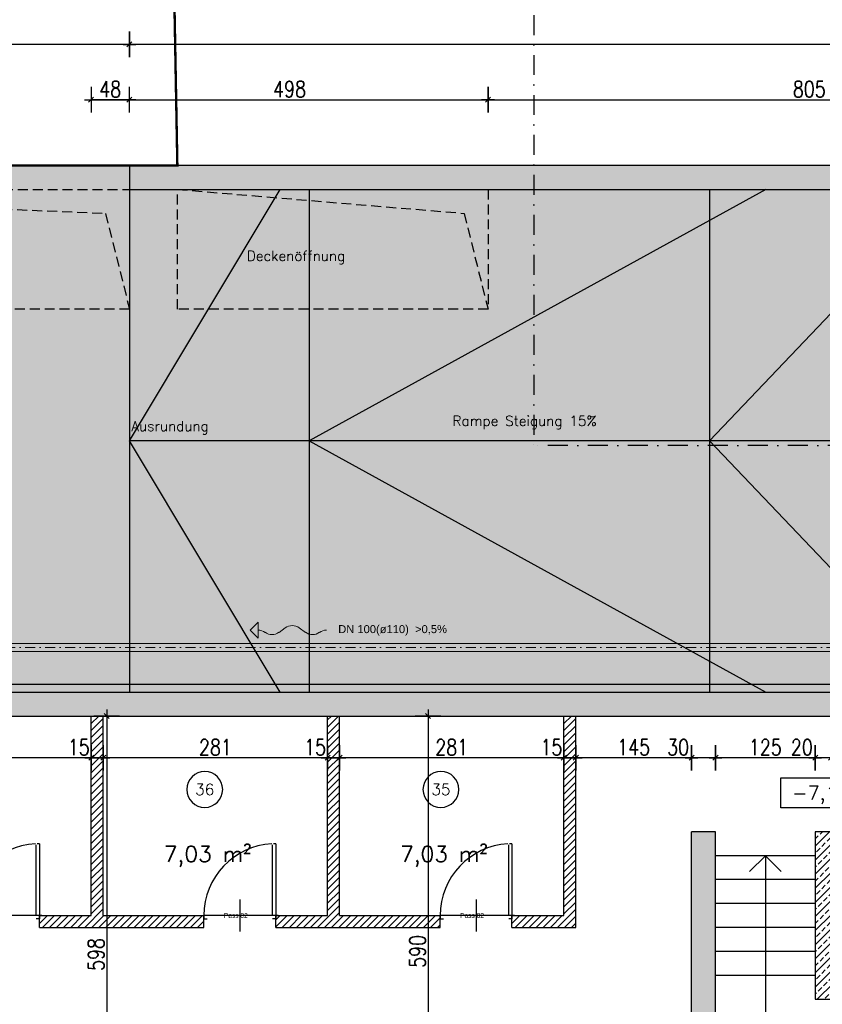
# Model space of a CAD drawing. Header units: centimetres. Extents: x -18458 to 60221, y -11985 to 33979.
# Tile 30 of 50: x 5730 to 6736, y 2609 to 3843. Entities that reach past the tile are written whole.
import ezdxf
from ezdxf.enums import TextEntityAlignment as Align

# ---------------------------------------------------------------- set-up
doc = ezdxf.new("R2010")
doc.units = ezdxf.units.CM
doc.header["$LTSCALE"] = 50
doc.header["$MEASUREMENT"] = 0
doc.header["$PDMODE"] = 34
for name, pattern in [('DASHDOT2', [0.5, 0.25, -0.125, 0, -0.125]), ('HIDDEN', [0.375, 0.25, -0.125]), ('STRICHPUNKT', [1, 0.5, -0.25, 0, -0.25])]:
    doc.linetypes.add(name, pattern=pattern)
for name, color, linetype in [('01_ansicht', 251, 'Continuous'), ('01_Bemassung', 150, 'Continuous'), ('01_Dünn', 4, 'Continuous'), ('01_Mauern', 1, 'Continuous'), ('01_Mauern_Betonziegel', 147, 'Continuous'), ('01_Raumstempel', 2, 'Continuous'), ('01_Schlitze_Schächte', 52, 'Continuous'), ('01_Schraff_Beton', 5, 'Continuous'), ('01_Schraff_Betonziegel', 125, 'Continuous'), ('01_Stellflächen', 153, 'Continuous'), ('01_Text', 2, 'Continuous'), ('01_Treppen', 7, 'Continuous'), ('01_Tueren', 7, 'Continuous'), ('01_unterzüge', 241, 'Continuous')]:
    doc.layers.add(name, color=color, linetype=linetype)
doc.layers.add('01_Grenzen', color=7, linetype='Continuous', true_color=0x3c64f6)
doc.layers.add('04_Inst_Abflüsse', color=44, linetype='Continuous', lineweight=9)
doc.styles.add('Arial', font='ARIAL.TTF')
doc.styles.add('Romans', font='Romans.shx')
doc.styles.add('SIPLEX1', font='romans.shx', dxfattribs={"width": 0.8})
doc.dimstyles.new('BEM-50_grundrisse', dxfattribs={"dimscale": 1.6, "dimtxt": 12.5, "dimasz": 0.4, "dimexe": 0.1, "dimexo": 0.5, "dimgap": 2, "dimtad": 1, "dimdec": 0, "dimrnd": 0.5, "dimzin": 12, "dimdsep": 46, "dimtxsty": 'SIPLEX1', "dimblk": 'bempkt', "dimcen": -0.2, "dimdle": 0.05, "dimse1": 1, "dimse2": 1, "dimclrd": 256, "dimclre": 256, "dimclrt": 256, "dimazin": 0, "dimtfac": 1, "dimtdec": 0, "dimtmove": 0, "dimatfit": 2, "dimldrblk": 'BEMPU', "dimfxl": 0, "dimtvp": 1, "dimtolj": 1, "dimtzin": 0, "dimarcsym": 0})
doc.dimstyles.new('Block_bem', dxfattribs={"dimtxt": 6, "dimasz": 0.18, "dimexe": 0.18, "dimexo": 0.0625, "dimgap": 2, "dimtad": 0, "dimdec": 0, "dimzin": 0, "dimdsep": 46, "dimtxsty": 'Standard', "dimcen": 0, "dimse1": 1, "dimse2": 1, "dimsd1": 1, "dimsd2": 1, "dimadec": 0, "dimazin": 0, "dimtfac": 1, "dimtdec": 0, "dimtix": 1, "dimtofl": 0, "dimtmove": 0, "dimatfit": 3, "dimfxl": 0, "dimtolj": 1, "dimtzin": 0, "dimarcsym": 0})
pattern_1 = [(45, (20000, -20000), (-4.4194174, 4.4194174), [])]

# ---------------------------------------------------------------- blocks, each defined once
blk = doc.blocks.new('*D34')
at = {"layer": 'Defpoints', "color": 0}
for p in [(-86, 0), (-4, 0), (-86, -4)]:
    blk.add_point(p, dxfattribs=at)
at = {"layer": 'Defpoints', "color": 0, "insert": (-50, 0), "char_height": 6, "attachment_point": 5}
blk.add_mtext('\\A1;Pass 82', dxfattribs=at)
blk = doc.blocks.new('rs_Keller')
at = {"layer": '01_Text', "color": 0}
blk.add_arc((0, 35), 22.5, 180.191, 179.809, dxfattribs=at)
at = {"layer": '01_Text', "color": 4, "style": 'Romans'}
blk.add_attdef('NR', text='', height=14, dxfattribs=at).set_placement((0, 35), align=Align.MIDDLE_CENTER)
at = {"layer": '01_Text', "color": 0, "style": 'Romans', "flags": 2}
blk.add_attdef('Keller', (-51.2, -26), '', height=20, dxfattribs=at)
at = {"layer": '01_Text', "color": 0, "style": 'Romans'}
blk.add_attdef('Nettofläche', (-51.2, -56), '', height=20, dxfattribs=at)
blk = doc.blocks.new('bempkt')
at = {"layer": '01_Bemassung', "color": 0}
for p, q in [((0, -25), (0, 25)), ((12.5, 0), (-12.5, 0)), ((-4.95, -4.95), (4.95, 4.95))]:
    blk.add_line(p, q, dxfattribs=at)
blk = doc.blocks.new('*D238')
at = {"layer": '01_Bemassung', "lineweight": -2}
blk.add_line((7858.8, 3811.6), (5868.2, 3811.6), dxfattribs=at)
at = {"layer": 'Defpoints', "color": 0}
for p in [(5867.6, 3811.6), (5867.6, 3659.9), (7859.4, 3629.9)]:
    blk.add_point(p, dxfattribs=at)
at = {"layer": '01_Bemassung', "lineweight": -2, "xscale": 0.6400000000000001, "yscale": 0.6400000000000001, "zscale": 0.6400000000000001, "rotation": 180}
blk.add_blockref('bempkt', (5867.6, 3811.6), dxfattribs=at)
at = {"layer": '01_Bemassung', "lineweight": -2, "xscale": 0.6400000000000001, "yscale": 0.6400000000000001, "zscale": 0.6400000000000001}
blk.add_blockref('bempkt', (7859.4, 3811.6), dxfattribs=at)
at = {"layer": '01_Bemassung', "insert": (6863.5, 3824.8), "char_height": 20, "attachment_point": 5, "style": 'SIPLEX1'}
blk.add_mtext('\\A1;1992', dxfattribs=at)
blk = doc.blocks.new('BEMPU')
at = {"layer": '01_Bemassung', "color": 4}
for p, q in [((0, -25), (0, 25)), ((5, 0), (-5, 0))]:
    blk.add_line(p, q, dxfattribs=at)
blk.add_circle((0, 0), 2.5, dxfattribs=at)
blk = doc.blocks.new('*D239')
at = {"layer": '01_Bemassung', "lineweight": -2}
blk.add_line((5866.9, 3811.6), (5128.2, 3811.6), dxfattribs=at)
at = {"layer": 'Defpoints', "color": 0}
for p in [(5127.6, 3811.6), (5127.6, 3659.9), (5867.6, 3659.9)]:
    blk.add_point(p, dxfattribs=at)
at = {"layer": '01_Bemassung', "lineweight": -2, "xscale": 0.6400000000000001, "yscale": 0.6400000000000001, "zscale": 0.6400000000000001, "rotation": 180}
blk.add_blockref('bempkt', (5127.6, 3811.6), dxfattribs=at)
at = {"layer": '01_Bemassung', "lineweight": -2, "xscale": 0.6400000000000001, "yscale": 0.6400000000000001, "zscale": 0.6400000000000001}
blk.add_blockref('bempkt', (5867.6, 3811.6), dxfattribs=at)
at = {"layer": '01_Bemassung', "insert": (5497.6, 3824.8), "char_height": 20, "attachment_point": 5, "style": 'SIPLEX1'}
blk.add_mtext('\\A1;740', dxfattribs=at)
blk = doc.blocks.new('*D250')
at = {"layer": '01_Bemassung', "lineweight": -2}
blk.add_line((7888.8, 3858.6), (1039.8, 3858.6), dxfattribs=at)
at = {"layer": 'Defpoints', "color": 0}
for p in [(1039.1, 3858.6), (1039.1, 3659.9), (7889.4, 2999.9)]:
    blk.add_point(p, dxfattribs=at)
at = {"layer": '01_Bemassung', "lineweight": -2, "xscale": 0.6400000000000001, "yscale": 0.6400000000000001, "zscale": 0.6400000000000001, "rotation": 180}
blk.add_blockref('bempkt', (1039.1, 3858.6), dxfattribs=at)
at = {"layer": '01_Bemassung', "lineweight": -2, "xscale": 0.6400000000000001, "yscale": 0.6400000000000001, "zscale": 0.6400000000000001}
blk.add_blockref('bempkt', (7889.4, 3858.6), dxfattribs=at)
at = {"layer": '01_Bemassung', "insert": (4464.3, 3871.8), "char_height": 20, "attachment_point": 5, "style": 'SIPLEX1'}
blk.add_mtext('\\A1;6851', dxfattribs=at)
blk = doc.blocks.new('*D251')
at = {"layer": '01_Bemassung', "lineweight": -2}
blk.add_line((8626.3, 3904.9), (1039.8, 3904.9), dxfattribs=at)
at = {"layer": 'Defpoints', "color": 0}
for p in [(1039.1, 3904.9), (1039.1, 3659.9), (8626.9, 2999.9)]:
    blk.add_point(p, dxfattribs=at)
at = {"layer": '01_Bemassung', "lineweight": -2, "xscale": 0.6400000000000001, "yscale": 0.6400000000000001, "zscale": 0.6400000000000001, "rotation": 180}
blk.add_blockref('bempkt', (1039.1, 3904.9), dxfattribs=at)
at = {"layer": '01_Bemassung', "lineweight": -2, "xscale": 0.6400000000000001, "yscale": 0.6400000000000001, "zscale": 0.6400000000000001}
blk.add_blockref('bempkt', (8626.9, 3904.9), dxfattribs=at)
at = {"layer": '01_Bemassung', "insert": (4833, 3918.1), "char_height": 20, "attachment_point": 5, "style": 'SIPLEX1'}
blk.add_mtext('\\A1;7588', dxfattribs=at)
blk = doc.blocks.new('*D434')
at = {"layer": '01_Bemassung', "lineweight": -2}
blk.add_line((6571.3, 2917.6), (6427.6, 2917.6), dxfattribs=at)
at = {"layer": 'Defpoints', "color": 0}
for p in [(6426.9, 2917.6), (6426.9, 2784.9), (6571.9, 2657)]:
    blk.add_point(p, dxfattribs=at)
at = {"layer": '01_Bemassung', "lineweight": -2, "xscale": 0.6400000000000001, "yscale": 0.6400000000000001, "zscale": 0.6400000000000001, "rotation": 180}
blk.add_blockref('bempkt', (6426.9, 2917.6), dxfattribs=at)
at = {"layer": '01_Bemassung', "lineweight": -2, "xscale": 0.6400000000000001, "yscale": 0.6400000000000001, "zscale": 0.6400000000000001}
blk.add_blockref('bempkt', (6571.9, 2917.6), dxfattribs=at)
at = {"layer": '01_Bemassung', "insert": (6499.4, 2930.8), "char_height": 20, "attachment_point": 5, "style": 'SIPLEX1'}
blk.add_mtext('\\A1;145', dxfattribs=at)
blk = doc.blocks.new('*D435')
at = {"layer": '01_Bemassung', "lineweight": -2}
for p, q in [((6411.9, 2917.6), (6381.3, 2917.6)), ((6426.3, 2917.6), (6412.6, 2917.6))]:
    blk.add_line(p, q, dxfattribs=at)
at = {"layer": 'Defpoints', "color": 0}
for p in [(6411.9, 2917.6), (6411.9, 2799.9), (6426.9, 2784.9)]:
    blk.add_point(p, dxfattribs=at)
at = {"layer": '01_Bemassung', "lineweight": -2, "xscale": 0.6400000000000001, "yscale": 0.6400000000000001, "zscale": 0.6400000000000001, "rotation": 180}
blk.add_blockref('bempkt', (6411.9, 2917.6), dxfattribs=at)
at = {"layer": '01_Bemassung', "lineweight": -2, "xscale": 0.6400000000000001, "yscale": 0.6400000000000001, "zscale": 0.6400000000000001}
blk.add_blockref('bempkt', (6426.9, 2917.6), dxfattribs=at)
at = {"layer": '01_Bemassung', "insert": (6396.3, 2930.8), "char_height": 20, "attachment_point": 5, "style": 'SIPLEX1'}
blk.add_mtext('\\A1;15', dxfattribs=at)
blk = doc.blocks.new('*D436')
at = {"layer": '01_Bemassung', "lineweight": -2}
blk.add_line((6411.3, 2917.6), (6131.5, 2917.6), dxfattribs=at)
at = {"layer": 'Defpoints', "color": 0}
for p in [(6130.9, 2917.6), (6130.9, 2799.9), (6411.9, 2799.9)]:
    blk.add_point(p, dxfattribs=at)
at = {"layer": '01_Bemassung', "lineweight": -2, "xscale": 0.6400000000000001, "yscale": 0.6400000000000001, "zscale": 0.6400000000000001, "rotation": 180}
blk.add_blockref('bempkt', (6130.9, 2917.6), dxfattribs=at)
at = {"layer": '01_Bemassung', "lineweight": -2, "xscale": 0.6400000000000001, "yscale": 0.6400000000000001, "zscale": 0.6400000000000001}
blk.add_blockref('bempkt', (6411.9, 2917.6), dxfattribs=at)
at = {"layer": '01_Bemassung', "insert": (6271.4, 2930.8), "char_height": 20, "attachment_point": 5, "style": 'SIPLEX1'}
blk.add_mtext('\\A1;281', dxfattribs=at)
blk = doc.blocks.new('*D437')
at = {"layer": '01_Bemassung', "lineweight": -2}
for p, q in [((6115.9, 2917.6), (6085.2, 2917.6)), ((6130.2, 2917.6), (6116.5, 2917.6))]:
    blk.add_line(p, q, dxfattribs=at)
at = {"layer": 'Defpoints', "color": 0}
for p in [(6115.9, 2917.6), (6115.9, 2799.9), (6130.9, 2799.9)]:
    blk.add_point(p, dxfattribs=at)
at = {"layer": '01_Bemassung', "lineweight": -2, "xscale": 0.6400000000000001, "yscale": 0.6400000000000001, "zscale": 0.6400000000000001, "rotation": 180}
blk.add_blockref('bempkt', (6115.9, 2917.6), dxfattribs=at)
at = {"layer": '01_Bemassung', "lineweight": -2, "xscale": 0.6400000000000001, "yscale": 0.6400000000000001, "zscale": 0.6400000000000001}
blk.add_blockref('bempkt', (6130.9, 2917.6), dxfattribs=at)
at = {"layer": '01_Bemassung', "insert": (6100.2, 2930.8), "char_height": 20, "attachment_point": 5, "style": 'SIPLEX1'}
blk.add_mtext('\\A1;15', dxfattribs=at)
blk = doc.blocks.new('*D438')
at = {"layer": '01_Bemassung', "lineweight": -2}
blk.add_line((6115.2, 2917.6), (5835.4, 2917.6), dxfattribs=at)
at = {"layer": 'Defpoints', "color": 0}
for p in [(5834.8, 2917.6), (5834.8, 2799.9), (6115.9, 2799.9)]:
    blk.add_point(p, dxfattribs=at)
at = {"layer": '01_Bemassung', "lineweight": -2, "xscale": 0.6400000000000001, "yscale": 0.6400000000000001, "zscale": 0.6400000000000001, "rotation": 180}
blk.add_blockref('bempkt', (5834.8, 2917.6), dxfattribs=at)
at = {"layer": '01_Bemassung', "lineweight": -2, "xscale": 0.6400000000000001, "yscale": 0.6400000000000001, "zscale": 0.6400000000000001}
blk.add_blockref('bempkt', (6115.9, 2917.6), dxfattribs=at)
at = {"layer": '01_Bemassung', "insert": (5975.3, 2930.8), "char_height": 20, "attachment_point": 5, "style": 'SIPLEX1'}
blk.add_mtext('\\A1;281', dxfattribs=at)
blk = doc.blocks.new('*D439')
at = {"layer": '01_Bemassung', "lineweight": -2}
for p, q in [((5819.8, 2917.6), (5789.1, 2917.6)), ((5834.1, 2917.6), (5820.4, 2917.6))]:
    blk.add_line(p, q, dxfattribs=at)
at = {"layer": 'Defpoints', "color": 0}
for p in [(5819.8, 2917.6), (5819.8, 2799.9), (5834.8, 2799.9)]:
    blk.add_point(p, dxfattribs=at)
at = {"layer": '01_Bemassung', "lineweight": -2, "xscale": 0.6400000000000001, "yscale": 0.6400000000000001, "zscale": 0.6400000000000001, "rotation": 180}
blk.add_blockref('bempkt', (5819.8, 2917.6), dxfattribs=at)
at = {"layer": '01_Bemassung', "lineweight": -2, "xscale": 0.6400000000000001, "yscale": 0.6400000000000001, "zscale": 0.6400000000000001}
blk.add_blockref('bempkt', (5834.8, 2917.6), dxfattribs=at)
at = {"layer": '01_Bemassung', "insert": (5804.1, 2930.8), "char_height": 20, "attachment_point": 5, "style": 'SIPLEX1'}
blk.add_mtext('\\A1;15', dxfattribs=at)
blk = doc.blocks.new('*D440')
at = {"layer": '01_Bemassung', "lineweight": -2}
blk.add_line((5819.1, 2917.6), (5539.3, 2917.6), dxfattribs=at)
at = {"layer": 'Defpoints', "color": 0}
for p in [(5538.7, 2917.6), (5538.7, 2799.9), (5819.8, 2799.9)]:
    blk.add_point(p, dxfattribs=at)
at = {"layer": '01_Bemassung', "lineweight": -2, "xscale": 0.6400000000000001, "yscale": 0.6400000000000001, "zscale": 0.6400000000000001, "rotation": 180}
blk.add_blockref('bempkt', (5538.7, 2917.6), dxfattribs=at)
at = {"layer": '01_Bemassung', "lineweight": -2, "xscale": 0.6400000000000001, "yscale": 0.6400000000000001, "zscale": 0.6400000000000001}
blk.add_blockref('bempkt', (5819.8, 2917.6), dxfattribs=at)
at = {"layer": '01_Bemassung', "insert": (5679.2, 2930.8), "char_height": 20, "attachment_point": 5, "style": 'SIPLEX1'}
blk.add_mtext('\\A1;281', dxfattribs=at)
blk = doc.blocks.new('*D452')
at = {"layer": '01_Bemassung', "lineweight": -2}
for p, q in [((4966, 2999.2), (4966, 2970.5)), ((4966, 2969.9), (4966, 2936.9))]:
    blk.add_line(p, q, dxfattribs=at)
at = {"layer": 'Defpoints', "color": 0}
for p in [(4634.3, 2999.9), (4966, 2969.9), (5759.2, 2969.9)]:
    blk.add_point(p, dxfattribs=at)
at = {"layer": '01_Bemassung', "lineweight": -2, "xscale": 0.6400000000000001, "yscale": 0.6400000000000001, "zscale": 0.6400000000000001}
for p, rotation in [((4966, 2999.9), 90), ((4966, 2969.9), 270)]:
    blk.add_blockref('bempkt', p, dxfattribs=dict(at, rotation=rotation))
at = {"layer": '01_Bemassung', "insert": (4952.8, 2953.1), "char_height": 20, "attachment_point": 5, "rotation": 90, "style": 'SIPLEX1'}
blk.add_mtext('\\A1;30', dxfattribs=at)
blk = doc.blocks.new('*D461')
at = {"layer": '01_Bemassung', "lineweight": -2}
blk.add_line((5491, 2969.2), (5491, 2720.5), dxfattribs=at)
at = {"layer": 'Defpoints', "color": 0}
for p in [(5759.2, 2969.9), (5491, 2719.9), (5538.7, 2719.9)]:
    blk.add_point(p, dxfattribs=at)
at = {"layer": '01_Bemassung', "lineweight": -2, "xscale": 0.6400000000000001, "yscale": 0.6400000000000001, "zscale": 0.6400000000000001}
for p, rotation in [((5491, 2969.9), 90), ((5491, 2719.9), 270)]:
    blk.add_blockref('bempkt', p, dxfattribs=dict(at, rotation=rotation))
at = {"layer": '01_Bemassung', "insert": (5477.8, 2844.9), "char_height": 20, "attachment_point": 5, "rotation": 90, "style": 'SIPLEX1'}
blk.add_mtext('\\A1;250', dxfattribs=at)
blk = doc.blocks.new('*D471')
at = {"layer": '01_Bemassung', "lineweight": -2}
blk.add_line((5839.1, 2969.2), (5839.1, 2373), dxfattribs=at)
at = {"layer": 'Defpoints', "color": 0}
for p in [(5759.2, 2969.9), (5774.9, 2372.4), (5839.1, 2372.4)]:
    blk.add_point(p, dxfattribs=at)
at = {"layer": '01_Bemassung', "lineweight": -2, "xscale": 0.6400000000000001, "yscale": 0.6400000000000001, "zscale": 0.6400000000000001}
for p, rotation in [((5839.1, 2969.9), 90), ((5839.1, 2372.4), 270)]:
    blk.add_blockref('bempkt', p, dxfattribs=dict(at, rotation=rotation))
at = {"layer": '01_Bemassung', "insert": (5825.9, 2671.1), "char_height": 20, "attachment_point": 5, "rotation": 90, "style": 'SIPLEX1'}
blk.add_mtext('\\A1;598', dxfattribs=at)
blk = doc.blocks.new('*D475')
at = {"layer": '01_Bemassung', "lineweight": -2}
blk.add_line((6241.8, 2969.2), (6241.8, 2380.5), dxfattribs=at)
at = {"layer": 'Defpoints', "color": 0}
for p in [(5759.2, 2969.9), (6194.4, 2379.9), (6241.8, 2379.9)]:
    blk.add_point(p, dxfattribs=at)
at = {"layer": '01_Bemassung', "lineweight": -2, "xscale": 0.6400000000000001, "yscale": 0.6400000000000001, "zscale": 0.6400000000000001}
for p, rotation in [((6241.8, 2969.9), 90), ((6241.8, 2379.9), 270)]:
    blk.add_blockref('bempkt', p, dxfattribs=dict(at, rotation=rotation))
at = {"layer": '01_Bemassung', "insert": (6228.6, 2674.9), "char_height": 20, "attachment_point": 5, "rotation": 90, "style": 'SIPLEX1'}
blk.add_mtext('\\A1;590', dxfattribs=at)
blk = doc.blocks.new('*D654')
at = {"layer": '01_Bemassung', "lineweight": -2}
blk.add_line((5866.9, 3742.3), (5820.1, 3742.3), dxfattribs=at)
at = {"layer": 'Defpoints', "color": 0}
for p in [(5819.4, 3742.3), (5819.4, 3554.9), (5867.6, 3554.9)]:
    blk.add_point(p, dxfattribs=at)
at = {"layer": '01_Bemassung', "lineweight": -2, "xscale": 0.6400000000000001, "yscale": 0.6400000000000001, "zscale": 0.6400000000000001, "rotation": 180}
blk.add_blockref('bempkt', (5819.4, 3742.3), dxfattribs=at)
at = {"layer": '01_Bemassung', "lineweight": -2, "xscale": 0.6400000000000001, "yscale": 0.6400000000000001, "zscale": 0.6400000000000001}
blk.add_blockref('bempkt', (5867.6, 3742.3), dxfattribs=at)
at = {"layer": '01_Bemassung', "insert": (5843.5, 3755.5), "char_height": 20, "attachment_point": 5, "style": 'SIPLEX1'}
blk.add_mtext('\\A1;48', dxfattribs=at)
blk = doc.blocks.new('*D655')
at = {"layer": '01_Bemassung', "lineweight": -2}
blk.add_line((5820.1, 3742.3), (6316.3, 3742.3), dxfattribs=at)
at = {"layer": 'Defpoints', "color": 0}
for p in [(6316.9, 3742.3), (5819.4, 3554.9), (6316.9, 3554.9)]:
    blk.add_point(p, dxfattribs=at)
at = {"layer": '01_Bemassung', "lineweight": -2, "xscale": 0.6400000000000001, "yscale": 0.6400000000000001, "zscale": 0.6400000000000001, "rotation": 180}
blk.add_blockref('bempkt', (5819.4, 3742.3), dxfattribs=at)
at = {"layer": '01_Bemassung', "lineweight": -2, "xscale": 0.6400000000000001, "yscale": 0.6400000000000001, "zscale": 0.6400000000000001}
blk.add_blockref('bempkt', (6316.9, 3742.3), dxfattribs=at)
at = {"layer": '01_Bemassung', "insert": (6068.2, 3755.5), "char_height": 20, "attachment_point": 5, "style": 'SIPLEX1'}
blk.add_mtext('\\A1;498', dxfattribs=at)
blk = doc.blocks.new('*D656')
at = {"layer": '01_Bemassung', "lineweight": -2}
blk.add_line((6317.6, 3742.3), (7121.3, 3742.3), dxfattribs=at)
at = {"layer": 'Defpoints', "color": 0}
for p in [(7121.9, 3742.3), (7121.9, 3629.9), (6316.9, 3554.9)]:
    blk.add_point(p, dxfattribs=at)
at = {"layer": '01_Bemassung', "lineweight": -2, "xscale": 0.6400000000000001, "yscale": 0.6400000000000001, "zscale": 0.6400000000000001, "rotation": 180}
blk.add_blockref('bempkt', (6316.9, 3742.3), dxfattribs=at)
at = {"layer": '01_Bemassung', "lineweight": -2, "xscale": 0.6400000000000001, "yscale": 0.6400000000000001, "zscale": 0.6400000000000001}
blk.add_blockref('bempkt', (7121.9, 3742.3), dxfattribs=at)
at = {"layer": '01_Bemassung', "insert": (6719.4, 3755.5), "char_height": 20, "attachment_point": 5, "style": 'SIPLEX1'}
blk.add_mtext('\\A1;805', dxfattribs=at)
blk = doc.blocks.new('quote')
at = {"layer": '01_Text', "color": 0}
blk.add_lwpolyline([(50, 18.75), (50, -18.75), (-50, -18.75), (-50, 18.75)], close=True, dxfattribs=at)
at = {"layer": '01_Text', "color": 0, "style": 'Romans'}
blk.add_attdef('QUOTE', text='', height=17.5, dxfattribs=at).set_placement((0, -8.75), align=Align.CENTER)
blk = doc.blocks.new('*D687')
at = {"layer": '01_Bemassung', "lineweight": -2}
for p, q in [((6726.9, 2917.6), (6694, 2917.6)), ((6746.3, 2917.6), (6727.6, 2917.6))]:
    blk.add_line(p, q, dxfattribs=at)
at = {"layer": 'Defpoints', "color": 0}
for p in [(6726.9, 2917.6), (6726.9, 2657), (6746.9, 2657)]:
    blk.add_point(p, dxfattribs=at)
at = {"layer": '01_Bemassung', "lineweight": -2, "xscale": 0.6400000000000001, "yscale": 0.6400000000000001, "zscale": 0.6400000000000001, "rotation": 180}
blk.add_blockref('bempkt', (6726.9, 2917.6), dxfattribs=at)
at = {"layer": '01_Bemassung', "lineweight": -2, "xscale": 0.6400000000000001, "yscale": 0.6400000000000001, "zscale": 0.6400000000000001}
blk.add_blockref('bempkt', (6746.9, 2917.6), dxfattribs=at)
at = {"layer": '01_Bemassung', "insert": (6710.1, 2930.8), "char_height": 20, "attachment_point": 5, "style": 'SIPLEX1'}
blk.add_mtext('\\A1;20', dxfattribs=at)
blk = doc.blocks.new('*D688')
at = {"layer": '01_Bemassung', "lineweight": -2}
blk.add_line((6726.3, 2917.6), (6602.6, 2917.6), dxfattribs=at)
at = {"layer": 'Defpoints', "color": 0}
for p in [(6601.9, 2917.6), (6601.9, 2657), (6726.9, 2657)]:
    blk.add_point(p, dxfattribs=at)
at = {"layer": '01_Bemassung', "lineweight": -2, "xscale": 0.6400000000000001, "yscale": 0.6400000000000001, "zscale": 0.6400000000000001, "rotation": 180}
blk.add_blockref('bempkt', (6601.9, 2917.6), dxfattribs=at)
at = {"layer": '01_Bemassung', "lineweight": -2, "xscale": 0.6400000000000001, "yscale": 0.6400000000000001, "zscale": 0.6400000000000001}
blk.add_blockref('bempkt', (6726.9, 2917.6), dxfattribs=at)
at = {"layer": '01_Bemassung', "insert": (6664.4, 2930.8), "char_height": 20, "attachment_point": 5, "style": 'SIPLEX1'}
blk.add_mtext('\\A1;125', dxfattribs=at)
blk = doc.blocks.new('*D689')
at = {"layer": '01_Bemassung', "lineweight": -2}
for p, q in [((6571.9, 2917.6), (6539, 2917.6)), ((6601.3, 2917.6), (6572.6, 2917.6))]:
    blk.add_line(p, q, dxfattribs=at)
at = {"layer": 'Defpoints', "color": 0}
for p in [(6571.9, 2917.6), (6571.9, 2657), (6601.9, 2657)]:
    blk.add_point(p, dxfattribs=at)
at = {"layer": '01_Bemassung', "lineweight": -2, "xscale": 0.6400000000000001, "yscale": 0.6400000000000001, "zscale": 0.6400000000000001, "rotation": 180}
blk.add_blockref('bempkt', (6571.9, 2917.6), dxfattribs=at)
at = {"layer": '01_Bemassung', "lineweight": -2, "xscale": 0.6400000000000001, "yscale": 0.6400000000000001, "zscale": 0.6400000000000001}
blk.add_blockref('bempkt', (6601.9, 2917.6), dxfattribs=at)
at = {"layer": '01_Bemassung', "insert": (6555.1, 2930.8), "char_height": 20, "attachment_point": 5, "style": 'SIPLEX1'}
blk.add_mtext('\\A1;30', dxfattribs=at)
blk = doc.blocks.new('*U33')
at = {"layer": '01_Tueren', "color": 0}
for p, q in [((0, 89.9), (-3, 89.9)), ((-45, 20), (-45, -20)), ((-93, 0), (-90, 0)), ((-90, 0), (-90, -4)), ((3, 0), (0, 0)), ((0, 0), (0, -4)), ((-90, -4), (-86, -4)), ((0, -4), (-4, -4))]:
    blk.add_line(p, q, dxfattribs=at)
blk.add_lwpolyline([(0, 89.9), (0, 0), (-4, 0), (-4, 88.8)], dxfattribs=at)
blk.add_arc((0, 0), 90, 93.1819, 180, dxfattribs=at)
at = {"layer": 'Defpoints', "color": 91}
blk.add_line((0, 0), (-90, 0), dxfattribs=at)
dim = blk.add_linear_dim(base=(-86, 0), p1=(-4, 0), p2=(-86, -4), angle=180, text='Pass <>', dimstyle='Block_bem', dxfattribs=at)
dim.commit()
dim.dimension.update_dxf_attribs({"geometry": '*D34', "text_midpoint": (-50, 0), "dimtype": 160})

msp = doc.modelspace()

# ---------------------------------------------------------------- hatches: boundary and pattern name
at = {"layer": '01_Schraff_Beton'}
h = msp.add_hatch(dxfattribs=at)
h.set_pattern_fill('ANSI33', color=256, scale=50, style=0)
h.paths.add_polyline_path([(8626.9, 2999.9), (7889.4, 2999.9), (7889.4, 3659.9), (5867.6, 3659.9), (5867.6, 3629.9), (7859.4, 3629.9), (7859.4, 2969.9), (8596.9, 2969.9), (8596.9, 2674.9), (8466.9, 2674.9), (8466.9, 2654.9), (8596.9, 2654.9), (8596.9, 2369.9), (7859.4, 2369.9), (7859.4, 2329.9), (8466.9, 2329.9), (8466.9, 2004.9), (7859.4, 2004.9), (7859.4, 1979.9), (8596.9, 1979.9), (8596.9, 1679.9), (7859.4, 1679.9), (7859.4, 1654.9), (8596.9, 1654.9), (8596.9, 1354.9), (8466.9, 1354.9), (8466.9, 1334.9), (8596.9, 1334.9), (8596.9, 1037.4), (8466.9, 1037.4), (8466.9, 1017.4), (8596.9, 1017.4), (8596.9, 737.4), (8466.9, 737.4), (8466.9, 717.4), (8596.9, 717.4), (8596.9, 437.4), (8466.9, 437.4), (8466.9, 407.4), (8596.9, 407.4), (8596.9, 127.4), (8466.9, 127.4), (8466.9, 97.4), (8596.9, 97.4), (8597, -192.9), (7889.4, -151.4), (7889.4, 429.9), (7859.4, 429.9), (7859.4, -149.6), (7453.6, -125.8), (7444.8, -275.6), (7155.3, -258.6), (7163.8, -113.8), (7133.9, -112.1), (7125.4, -256.8), (6840.8, -240.1), (6849.3, -95.4), (6819.4, -93.6), (6810.9, -238.4), (6526.4, -221.7), (6534.9, -76.9), (6504.9, -75.2), (6496.4, -219.9), (6211.9, -203.2), (6220.4, -58.5), (6190.5, -56.7), (6182, -201.5), (5961.7, -188.6), (5978.5, -219.6), (7473, -307.3), (7481.8, -157.5), (7766.3, -174.2), (7757.5, -324), (7792.5, -326), (7801.2, -176.3), (8596.9, -223), (8596.9, -373.2), (8626.9, -375)])
h.paths.add_polyline_path([(8596.9, 2004.9), (8491.9, 2004.9), (8491.9, 2329.9), (8596.9, 2329.9)], flags=16)
h = msp.add_hatch(dxfattribs=at)
h.set_pattern_fill('ANSI33', color=256, scale=50, style=0)
h.paths.add_polyline_path([(7169.4, 2999.9), (4596.9, 2999.9), (4596.9, 2969.9), (7164.1, 2969.9), (7244.4, 2889.5), (7244.4, 2634.9), (7269.4, 2634.9), (7269.4, 2899.9)])
h = msp.add_hatch(dxfattribs=at)
h.set_pattern_fill('ANSI33', color=256, scale=50, style=0)
h.paths.add_polyline_path([(6749.4, 2459.9), (7269.4, 2459.9), (7269.4, 2489.9), (7076.9, 2489.9), (7076.9, 2824.9), (7046.9, 2824.9), (7046.9, 2489.9), (6601.9, 2489.9), (6601.9, 2824.9), (6571.9, 2824.9), (6571.9, 2459.9), (6724.4, 2459.9), (6724.4, 1604.8), (4563.3, 1731.6), (4563.3, 1706.6), (6749.4, 1578.3)])
h = msp.add_hatch(dxfattribs=at)
h.set_pattern_fill('ANSI33', color=256, scale=50, style=0)
h.set_pattern_definition([(45, (20000, -20000), (-8.838835, 8.838835), []), (45, (20008.839, -20000), (-8.838835, 8.838835), [6.25, -3.125])])
h.paths.add_polyline_path([(6746.9, 2824.9), (6726.9, 2824.9), (6726.9, 2614.9), (6921.9, 2614.9), (6921.9, 2824.9), (6901.9, 2824.9), (6901.9, 2634.9), (6746.9, 2634.9)])
at = {"layer": '01_Schraff_Betonziegel'}
h = msp.add_hatch(dxfattribs=at)
h.set_pattern_fill('ANSI31', color=256, scale=50, style=0)
h.set_pattern_definition(pattern_1)
h.paths.add_polyline_path([(5960.9, 2719.9), (5834.8, 2719.9), (5834.8, 2969.9), (5819.8, 2969.9), (5819.8, 2719.9), (5754.8, 2719.9), (5754.8, 2704.9), (5960.9, 2704.9)])
h = msp.add_hatch(dxfattribs=at)
h.set_pattern_fill('ANSI31', color=256, scale=50, style=0)
h.set_pattern_definition(pattern_1)
h.paths.add_polyline_path([(6256.9, 2719.9), (6130.9, 2719.9), (6130.9, 2969.9), (6115.9, 2969.9), (6115.9, 2719.9), (6050.9, 2719.9), (6050.9, 2704.9), (6256.9, 2704.9)])
h = msp.add_hatch(dxfattribs=at)
h.set_pattern_fill('ANSI31', color=256, scale=50, style=0)
h.set_pattern_definition(pattern_1)
h.paths.add_polyline_path([(6426.9, 2969.9), (6411.9, 2969.9), (6411.9, 2719.9), (6346.9, 2719.9), (6346.9, 2704.9), (6426.9, 2704.9)])

# ---------------------------------------------------------------- linework, layer by layer
at = {"layer": '01_ansicht'}
msp.add_lwpolyline([(5404.4, 3009.9), (8324.4, 3009.9), (8324.4, 1819.9), (5404.4, 1819.9)], close=True, dxfattribs=at)
at = {"layer": '01_Dünn'}
msp.add_line((5127.6, 3659.9), (5867.6, 3659.9), dxfattribs=at)
at = {"layer": '01_Grenzen', "linetype": 'STRICHPUNKT', "const_width": 3}
msp.add_lwpolyline([(8825.3, 4800.9), (8046.5, 4626.1), (7291.1, 4447.8), (6752.6, 4129.5), (6497.6, 4065.4), (5921.8, 3980.5), (5927.6, 3659.9), (830.7, 3659.9), (796.4, 3597.7), (721.1, 3457), (413.7, 2891.3), (-656, 944.6), (-1092.3, 177), (509.1, 107.3), (3605.6, -49.4), (6371.7, -219.6), (7220.6, -259.4), (8865.8, -368.2), (8841.7, 1305.7), (8834.5, 3007.4), (8830.4, 3481.3), (8821.5, 4491.8), (8825.3, 4800.9)], dxfattribs=at)
at = {"layer": '01_Mauern'}
for p, q in [((7889.4, 3659.9), (5867.6, 3659.9)), ((5867.6, 3659.9), (5867.6, 3629.9)), ((5867.6, 3629.9), (7859.4, 3629.9)), ((4596.9, 2999.9), (7169.4, 2999.9)), ((4354.4, 2969.9), (7164.1, 2969.9)), ((6571.9, 2459.9), (6571.9, 2824.9)), ((6601.9, 2824.9), (6571.9, 2824.9)), ((6601.9, 2489.9), (6601.9, 2824.9)), ((6746.9, 2824.9), (6726.9, 2824.9)), ((6726.9, 2824.9), (6726.9, 2614.9)), ((6726.9, 2614.9), (6921.9, 2614.9))]:
    msp.add_line(p, q, dxfattribs=at)
at = {"layer": '01_Mauern_Betonziegel'}
for p, q in [((5819.8, 2719.9), (5819.8, 2969.9)), ((5834.8, 2719.9), (5834.8, 2969.9)), ((6115.9, 2719.9), (6115.9, 2969.9)), ((6130.9, 2719.9), (6130.9, 2969.9)), ((6411.9, 2719.9), (6411.9, 2969.9)), ((6426.9, 2704.9), (6426.9, 2969.9)), ((5754.8, 2719.9), (5819.8, 2719.9)), ((5754.8, 2704.9), (5754.8, 2719.9)), ((5834.8, 2719.9), (5960.9, 2719.9)), ((5960.9, 2704.9), (5960.9, 2719.9)), ((6050.9, 2719.9), (6115.9, 2719.9)), ((6050.9, 2704.9), (6050.9, 2719.9)), ((6130.9, 2719.9), (6256.9, 2719.9)), ((6256.9, 2704.9), (6256.9, 2719.9)), ((6346.9, 2719.9), (6411.9, 2719.9)), ((6346.9, 2704.9), (6346.9, 2719.9)), ((5754.8, 2704.9), (5960.9, 2704.9)), ((6050.9, 2704.9), (6256.9, 2704.9)), ((6346.9, 2704.9), (6426.9, 2704.9))]:
    msp.add_line(p, q, dxfattribs=at)
at = {"layer": '01_Schlitze_Schächte', "linetype": 'HIDDEN'}
for p, q in [((5127.6, 3629.9), (5837.6, 3599.9)), ((5927.6, 3629.9), (6286.9, 3599.9)), ((5837.6, 3599.9), (5867.6, 3479.9)), ((6286.9, 3599.9), (6316.9, 3479.9))]:
    msp.add_line(p, q, dxfattribs=at)
for points in [[(5127.6, 3629.9), (5867.6, 3629.9), (5867.6, 3479.9), (5127.6, 3479.9)], [(5927.6, 3629.9), (6316.9, 3629.9), (6316.9, 3479.9), (5927.6, 3479.9)]]:
    msp.add_lwpolyline(points, close=True, dxfattribs=at)
at = {"layer": '01_Stellflächen'}
for p, q in [((5867.6, 3629.9), (5867.6, 2999.9)), ((5867.6, 3314.9), (6056.6, 3629.9)), ((6092.6, 3629.9), (6092.6, 2999.9)), ((6665.1, 3629.9), (6092.6, 3314.9)), ((6594.4, 3629.9), (6594.4, 2999.9)), ((6594.4, 3314.9), (6894.4, 3629.9)), ((6894.4, 3314.9), (5867.6, 3314.9)), ((6056.6, 2999.9), (5867.6, 3314.9)), ((6092.6, 3314.9), (6665.1, 2999.9)), ((6894.4, 2999.9), (6594.4, 3314.9))]:
    msp.add_line(p, q, dxfattribs=at)
at = {"layer": '01_Text', "color": 190, "linetype": 'STRICHPUNKT'}
for p in [(6374.2, 4650), (7218.5, 3308.8)]:
    msp.add_line(p, (6374.2, 3308.8), dxfattribs=at)
at = {"layer": '01_Treppen'}
for p, q in [((6726.9, 2794.9), (6601.9, 2794.9)), ((6664.4, 2794.9), (6644.4, 2774.9)), ((6664.4, 2794.9), (6664.4, 2552.4)), ((6684.4, 2774.9), (6664.4, 2794.9)), ((6726.9, 2764.9), (6601.9, 2764.9)), ((6726.9, 2734.9), (6601.9, 2734.9)), ((6726.9, 2704.9), (6601.9, 2704.9)), ((6726.9, 2674.9), (6601.9, 2674.9)), ((6726.9, 2644.9), (6601.9, 2644.9))]:
    msp.add_line(p, q, dxfattribs=at)
at = {"layer": '01_unterzüge'}
msp.add_solid([(5184.4, 2969.9), (5184.4, 3659.9), (7121.9, 2969.9), (7121.9, 3659.9)], dxfattribs=at)
at = {"layer": '04_Inst_Abflüsse'}
for p, q in [((6028.7, 3087.6), (6018.7, 3077.6)), ((6028.7, 3087.6), (6028.7, 3067.6)), ((6018.7, 3077.6), (6028.7, 3067.6)), ((6062.8, 3080.5), (6055, 3074.8)), ((6080.4, 3080.5), (6088.2, 3074.8)), ((3560.6, 3060.9), (6894.4, 3060.9)), ((3528.1, 3050.9), (6894.4, 3050.9))]:
    msp.add_line(p, q, dxfattribs=at)
at = {"layer": '04_Inst_Abflüsse', "linetype": 'DASHDOT2'}
msp.add_line((3528.1, 3055.9), (6894.4, 3055.9), dxfattribs=at)
at = {"layer": '04_Inst_Abflüsse'}
for centre, start, end in [((6028.7, 3062.6), 54.2507, 90), ((6046.2, 3087), 234.2507, 305.7493), ((6071.6, 3068.3), 90, 125.7493), ((6071.6, 3068.3), 54.2507, 90), ((6097, 3087), 234.2507, 305.7493), ((6114.5, 3062.6), 90, 125.7493)]:
    msp.add_arc(centre, 15, start, end, dxfattribs=at)
msp.add_solid([(6018.7, 3077.6), (6028.7, 3087.6), (6028.7, 3067.6)], dxfattribs=at)

# ---------------------------------------------------------------- block references
at = {"layer": '01_Text'}
ref = msp.add_blockref('rs_Keller', (5961.9, 2842.9), dxfattribs=at)
ref.add_attrib('NR', '36', dxfattribs={"color": 4, "height": 14, "rotation": 360, "style": 'Romans'}).set_placement((5961.9, 2877.9), align=Align.MIDDLE_CENTER)
ref.add_attrib('Nettofläche', '7,03 m²', (5910.7, 2787), dxfattribs={"color": 0, "height": 20, "rotation": 360, "style": 'Romans'})
ref = msp.add_blockref('rs_Keller', (6257.9, 2842.9), dxfattribs=at)
ref.add_attrib('NR', '35', dxfattribs={"color": 4, "height": 14, "rotation": 360, "style": 'Romans'}).set_placement((6257.9, 2877.9), align=Align.MIDDLE_CENTER)
ref.add_attrib('Nettofläche', '7,03 m²', (6206.7, 2787), dxfattribs={"color": 0, "height": 20, "rotation": 360, "style": 'Romans'})
msp.add_blockref('quote', (6733.8, 2873.7), dxfattribs=at).add_auto_attribs({'QUOTE': '-7,10'})
at = {"layer": '01_Tueren'}
for p in [(5754.8, 2719.9), (6050.9, 2719.9), (6346.9, 2719.9)]:
    msp.add_blockref('*U33', p, dxfattribs=at)

# ---------------------------------------------------------------- texts
at = {"layer": '01_Raumstempel', "style": 'Romans'}
msp.add_text('Deckenöffnung', height=12.5, dxfattribs=at).set_placement((6076.3, 3540.4), align=Align.CENTER)
for s, p in [('Rampe Steigung 15%', (6272.5, 3333.6)), ('Ausrundung', (5869.9, 3327.1))]:
    msp.add_text(s, height=12.5, dxfattribs=at).set_placement(p)
at = {"layer": '04_Inst_Abflüsse', "ltscale": 25, "style": 'Arial'}
msp.add_text('DN 100(ø110)  >0,5%%%', height=10, dxfattribs=at).set_placement((6197.3, 3077.6), align=Align.MIDDLE)

# ---------------------------------------------------------------- dimensions: what is measured, and where the dimension line sits
at = {"layer": '01_Bemassung'}
for base, p1, p2, picture, middle in [((1039.1, 3904.9), (8626.9, 2999.9), (1039.1, 3659.9), '*D251', (4833, 3918.1)), ((1039.1, 3858.6), (7889.4, 2999.9), (1039.1, 3659.9), '*D250', (4464.3, 3871.8)), ((5127.6, 3811.6), (5867.6, 3659.9), (5127.6, 3659.9), '*D239', (5497.6, 3824.8)), ((5867.6, 3811.6), (7859.4, 3629.9), (5867.6, 3659.9), '*D238', (6863.5, 3824.8)), ((5819.4, 3742.3), (5867.6, 3554.9), (5819.4, 3554.9), '*D654', (5843.5, 3755.5)), ((5538.7, 2917.6), (5819.8, 2799.9), (5538.7, 2799.9), '*D440', (5679.2, 2930.8)), ((5819.8, 2917.6), (5834.8, 2799.9), (5819.8, 2799.9), '*D439', (5804.1, 2930.8)), ((5834.8, 2917.6), (6115.9, 2799.9), (5834.8, 2799.9), '*D438', (5975.3, 2930.8)), ((6115.9, 2917.6), (6130.9, 2799.9), (6115.9, 2799.9), '*D437', (6100.2, 2930.8)), ((6130.9, 2917.6), (6411.9, 2799.9), (6130.9, 2799.9), '*D436', (6271.4, 2930.8)), ((6411.9, 2917.6), (6426.9, 2784.9), (6411.9, 2799.9), '*D435', (6396.3, 2930.8)), ((6426.9, 2917.6), (6571.9, 2657), (6426.9, 2784.9), '*D434', (6499.4, 2930.8)), ((6571.9, 2917.6), (6601.9, 2657), (6571.9, 2657), '*D689', (6555.1, 2930.8)), ((6601.9, 2917.6), (6726.9, 2657), (6601.9, 2657), '*D688', (6664.4, 2930.8)), ((6726.9, 2917.6), (6746.9, 2657), (6726.9, 2657), '*D687', (6710.1, 2930.8))]:
    dim = msp.add_linear_dim(base=base, p1=p1, p2=p2, dimstyle='BEM-50_grundrisse', dxfattribs=at)
    dim.commit()
    dim.dimension.update_dxf_attribs({"geometry": picture, "text_midpoint": middle})
for base, p1, p2, picture, middle in [((6316.9216327, 3742.3433619), (5819.4216327, 3554.8735016), (6316.9216327, 3554.8735016), '*D655', (6068.1716327, 3755.5433619)), ((7121.9, 3742.3), (6316.9, 3554.9), (7121.9, 3629.9), '*D656', (6719.4, 3755.5))]:
    dim = msp.add_linear_dim(base=base, p1=p1, p2=p2, dimstyle='BEM-50_grundrisse', override={"dimtmove": 1, "dimfxl": 0.18, "dimfxlon": 1, "dimarcsym": 2}, dxfattribs=at)
    dim.commit()
    dim.dimension.update_dxf_attribs({"geometry": picture, "text_midpoint": middle})
for base, p1, p2, picture, middle in [((4966, 2969.9), (4634.3, 2999.9), (5759.2, 2969.9), '*D452', (4952.8, 2953.1)), ((5491, 2719.9), (5759.2, 2969.9), (5538.7, 2719.9), '*D461', (5477.8, 2844.9)), ((5839.0801174, 2372.3735016), (5759.2439631, 2969.8735016), (5774.9216327, 2372.3735016), '*D471', (5825.8801174, 2671.1235016)), ((6241.8, 2379.9), (5759.2, 2969.9), (6194.4, 2379.9), '*D475', (6228.6, 2674.9))]:
    dim = msp.add_linear_dim(base=base, p1=p1, p2=p2, angle=90, dimstyle='BEM-50_grundrisse', dxfattribs=at)
    dim.commit()
    dim.dimension.update_dxf_attribs({"geometry": picture, "text_midpoint": middle})

doc.saveas('drawing.dxf')
